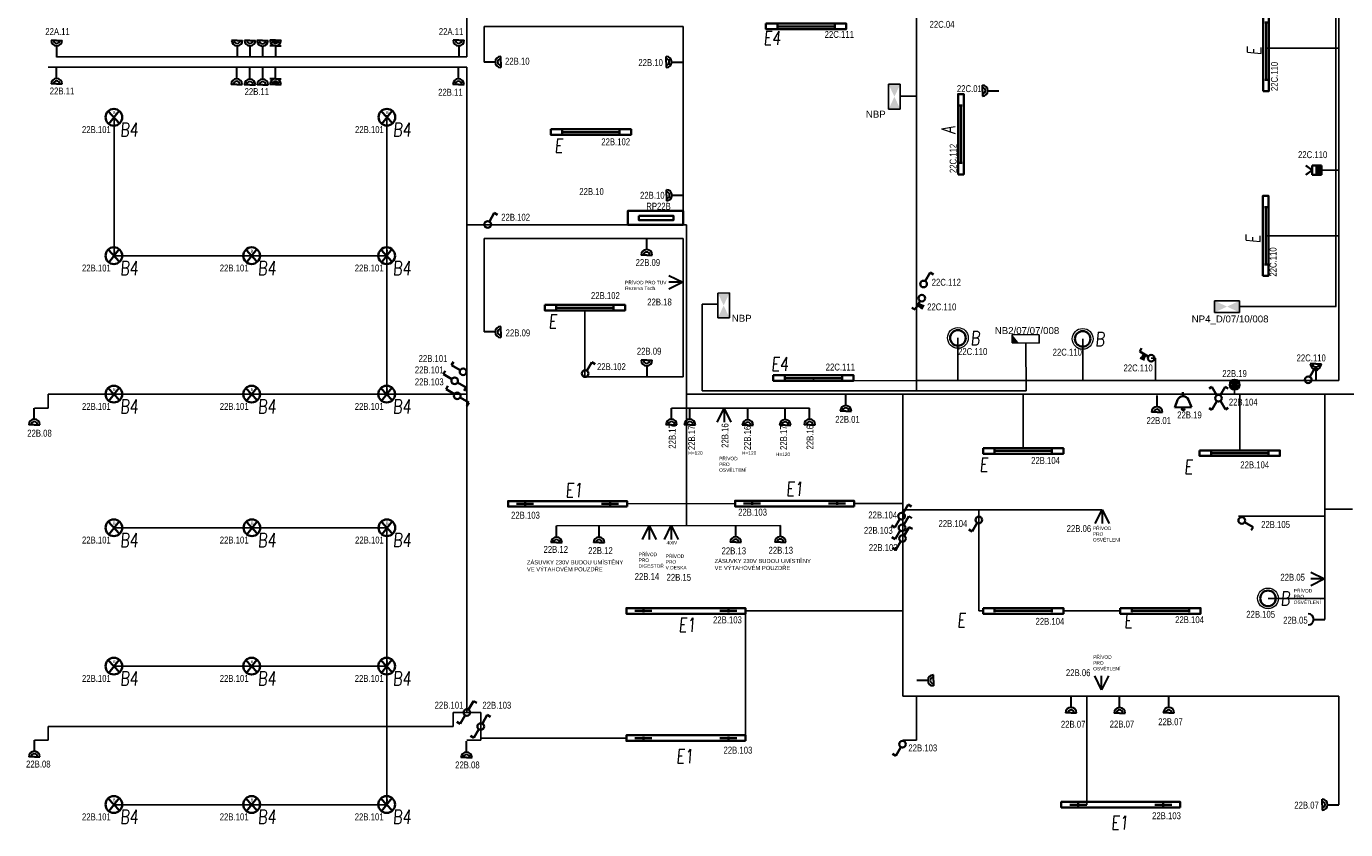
# Model space of a CAD drawing. Header units: millimetres. Extents: x 370888 to 505664, y 284292 to 447185.
# Tile 30 of 41: x 373662 to 392727, y 423841 to 435448. Entities that reach past the tile are written whole.
import ezdxf
from ezdxf.enums import TextEntityAlignment as Align

# ---------------------------------------------------------------- set-up
doc = ezdxf.new("R2010")
doc.units = ezdxf.units.MM
doc.header["$LTSCALE"] = 100
doc.layers.get('0').update_dxf_attribs({"color": 21, "linetype": 'CONTINUOUS'})
for name, color, linetype, lineweight in [('2DE_OBL', 91, 'CONTINUOUS', 35), ('2DE_OBL_L1', 91, 'CONTINUOUS', 35), ('CAT_SLN-DVOJZAS - 45', 7, 'CONTINUOUS', 30), ('CAT_SLN-DVOJZAS - 45D', 7, 'CONTINUOUS', 30), ('CAT_SLN-HL.ŽLAB', 11, 'CONTINUOUS', 200), ('CP_DETAL', 33, 'CONTINUOUS', 18), ('E_NOUZOVÉ+PP OSVĚTLENÍ', 60, 'CONTINUOUS', 25), ('E_ROZVADĚČE', 1, 'CONTINUOUS', 35), ('E_SVĚTLA POPIS', 130, 'CONTINUOUS', 30), ('E_VEDENÍ SILNOPROUD', 50, 'CONTINUOUS', 25), ('E_VEDENÍ_CBS', 214, 'CONTINUOUS', 25), ('E_VYPINACE', 170, 'CONTINUOUS', 35), ('E_ZÁSUVKY POPIS', 111, 'CONTINUOUS', 30), ('E_ZÁSUVKY.OST.+VYVODY', 11, 'CONTINUOUS', 30), ('E_ŽLABY', 40, 'CONTINUOUS', 15), ('U1 LIGHTING', 10, 'CONTINUOUS', 35), ('ZÁSUVKY POPIS', 7, 'CONTINUOUS', 30)]:
    doc.layers.add(name, color=color, linetype=linetype, lineweight=lineweight)
for name, color, linetype in [('BEZPECNOSTNE SVETLA', 80, 'CONTINUOUS'), ('Elektro rozvaděč', 1, 'CONTINUOUS'), ('GC3_MEP_E_LV_SECURITY LIGHT', 80, 'CONTINUOUS'), ('PIKTOGRAMY', 210, 'CONTINUOUS'), ('PRIPOJKA 230V', 1, 'CONTINUOUS'), ('Svetla - prepinace', 7, 'CONTINUOUS'), ('ŽLAB', 7, 'CONTINUOUS')]:
    doc.layers.add(name, color=color, linetype=linetype)
doc.styles.add('ARIAL', font='arial.ttf')
doc.styles.add('CP_ATTR', font='ROMANS.SHX')
doc.styles.add('CS-ROMANS', font='romans.shx', dxfattribs={"width": 0.75, "oblique": 5})
doc.styles.get("Standard").update_dxf_attribs({"font": 'arial.ttf'})
doc.styles.add('V+P_01_B3_E_FP_001$0$BLOCK', font='romans.shx', dxfattribs={"width": 0.8})

# ---------------------------------------------------------------- blocks, each defined once
blk = doc.blocks.new('*U28', base_point=(57391, -22719))
at = {"lineweight": 30, "ltscale": 0.1}
for p, q in [((57291, -22519), (57391, -22719)), ((57391, -22719), (57391, -22519)), ((57391, -22719), (57491, -22519))]:
    blk.add_line(p, q, dxfattribs=at)
blk = doc.blocks.new('pripojka 230V')
at = {"layer": 'PRIPOJKA 230V', "color": 1, "xscale": -1}
blk.add_blockref('*U28', (0, -2, -40), dxfattribs=at)
blk = doc.blocks.new('svetlo_bodove')
at = {"layer": '2DE_OBL_L1'}
for points in [[(-88, 90), (77, -86)], [(72, 94), (-79, -94)]]:
    blk.add_lwpolyline(points, dxfattribs=at)
blk.add_circle((-5, 2), 121, dxfattribs=at)
at = {"layer": '2DE_OBL_L1', "color": 0, "insert": (-18, 88), "char_height": 40, "attachment_point": 1}
blk.add_mtext_dynamic_manual_height_columns('{\\C256;B}', width=81.38, gutter_width=12.5, heights=[0], dxfattribs=at)
blk = doc.blocks.new('A$C3423193F')
at = {"color": 1, "linetype": 'ByBlock'}
for p, q in [((80, 240), (0, 240)), ((80, 240), (160, 240)), ((80, 160), (80, 0))]:
    blk.add_line(p, q, dxfattribs=at)
for radius in [80, 45.2]:
    blk.add_arc((80, 240), radius, 180, 0, dxfattribs=at)
blk = doc.blocks.new('*U259')
at = {"color": 0, "linetype": 'ByBlock'}
for p, q in [((24, 249.57), (96, 374.28)), ((96, 374.28), (143.56, 346.82))]:
    blk.add_line(p, q, dxfattribs=at)
blk.add_circle((0, 208), 48, dxfattribs=at)
blk = doc.blocks.new('přepinač-světla-jednoduchy')
at = {"layer": 'E_VYPINACE', "rotation": 270}
blk.add_blockref('*U259', (-204, -2), dxfattribs=at)
blk = doc.blocks.new('svetelný křížový spínač')
at = {"layer": 'E_VYPINACE', "linetype": 'ByBlock'}
for p, q in [((31, 344), (-11, 320)), ((103, 220), (31, 344)), ((151, 220), (223, 344)), ((223, 344), (264, 320)), ((31, 13), (-10, 37)), ((103, 138), (31, 13)), ((153, 141), (225, 16)), ((225, 16), (266, 40))]:
    blk.add_line(p, q, dxfattribs=at)
blk.add_circle((127, 178), 48, dxfattribs=at)
blk = doc.blocks.new('Rozvaděč')
at = {"layer": 'E_ROZVADĚČE'}
blk.add_lwpolyline([(2, 6), (802, 6), (802, 206), (2, 206), (2, 6)], dxfattribs=at)
blk.add_lwpolyline([(161, 134), (664, 134), (664, 73), (161, 73)], close=True, dxfattribs=at)
blk = doc.blocks.new('A$C1846428F')
h = blk.add_hatch(color=1)
h.dxf.hatch_style = 1
h.paths.add_polyline_path([(125, 240), (80, 240), (35, 240, 1)])
at = {"color": 1, "linetype": 'ByBlock'}
for p, q in [((80, 240), (0, 240)), ((80, 240), (160, 240)), ((80, 160), (0, 160)), ((80, 160), (80, 0)), ((80, 160), (160, 160))]:
    blk.add_line(p, q, dxfattribs=at)
for radius in [80, 45.2]:
    blk.add_arc((80, 240), radius, 180, 0, dxfattribs=at)
blk = doc.blocks.new('E')
at = {"layer": 'U1 LIGHTING', "style": 'CS-ROMANS', "oblique": 5, "width": 0.75}
blk.add_text('E', height=200, dxfattribs=at).set_placement((229480, 21709))
blk = doc.blocks.new('Světelný spínač dvojitý')
at = {"layer": 'E_VYPINACE', "linetype": 'ByBlock'}
for p, q in [((-22, 208), (5, 255)), ((102, 136), (-22, 208)), ((183, 86), (307, 14)), ((307, 14), (280, -33))]:
    blk.add_line(p, q, dxfattribs=at)
blk.add_circle((144, 112), 48, dxfattribs=at)
blk = doc.blocks.new('zasuvka_jednoducha')
at = {"color": 1, "lineweight": 30}
blk.add_line((19281, 12983), (19281, 13143), dxfattribs=at)
blk.add_arc((19281, 12903), 80, 0, 180, dxfattribs=at)
blk = doc.blocks.new('2DELLI009_CZ')
for p, q in [((-0.5, 0.1), (-0.5, -0.1)), ((-0.5, 0), (0.5, 0)), ((0.5, 0.1), (0.5, -0.1))]:
    blk.add_line(p, q)
blk.add_lwpolyline([(-0.7, 0.2), (0.7, 0.2), (0.7, -0.2), (-0.7, -0.2)], close=True)
at = {"linetype": 'ByBlock', "style": 'CP_ATTR', "flags": 9}
for tag, p in [('NAME', (-0.092, -0.018)), ('GROUP', (-0.092, -0.018)), ('NUMBER', (-0.092, -0.018)), ('PRODUCER', (-0.092, -0.018)), ('ARTICLE', (-0.092, -0.018)), ('CHARACTER', (-0.092, -0.018)), ('VOLTAGE', (-0.092, -0.019)), ('WEIGHT', (-0.092, -0.018)), ('OTHER', (-0.092, -0.018)), ('PRODUCT-TYPE', (-0.092, -0.019)), ('ORDER-NO', (-0.092, -0.019)), ('POWER', (-0.092, -0.019))]:
    blk.add_attdef(tag, text='', height=0.00005, dxfattribs=at).set_placement(p, align=Align.MIDDLE_LEFT)
blk = doc.blocks.new('2DELLI018_CZ')
for p, q in [((-0.6, 0), (-0.4, 0)), ((-0.5, 0.1), (-0.5, -0.1)), ((0.4, 0), (0.6, 0)), ((0.5, 0.1), (0.5, -0.1))]:
    blk.add_line(p, q)
blk.add_lwpolyline([(-0.7, 0.2), (0.7, 0.2), (0.7, -0.2), (-0.7, -0.2)], close=True)
at = {"linetype": 'ByBlock', "style": 'CP_ATTR', "flags": 9}
for tag, p in [('NAME', (-0.092, -0.018)), ('GROUP', (-0.092, -0.018)), ('NUMBER', (-0.092, -0.018)), ('PRODUCER', (-0.092, -0.018)), ('ARTICLE', (-0.092, -0.018)), ('CHARACTER', (-0.092, -0.018)), ('VOLTAGE', (-0.092, -0.019)), ('WEIGHT', (-0.092, -0.018)), ('OTHER', (-0.092, -0.018)), ('PRODUCT-TYPE', (-0.092, -0.019)), ('ORDER-NO', (-0.092, -0.019)), ('POWER', (-0.092, -0.019))]:
    blk.add_attdef(tag, text='', height=0.00005, dxfattribs=at).set_placement(p, align=Align.MIDDLE_LEFT)
blk = doc.blocks.new('E1')
at = {"layer": 'U1 LIGHTING', "style": 'CS-ROMANS', "oblique": 5, "width": 0.75}
blk.add_text('E1', height=200, dxfattribs=at).set_placement((229480, 21709))
blk = doc.blocks.new('2DELPH010_CZ')
blk.add_ellipse((0, 0), major_axis=(-0.053, 0.053), ratio=1, start_param=3.926991, end_param=10.210176)
at = {"layer": 'CP_DETAL'}
blk.add_ellipse((0, 0), major_axis=(-0.0707, 0.0707), ratio=1, start_param=3.926991, end_param=10.210176, dxfattribs=at)
at = {"linetype": 'ByBlock', "style": 'CP_ATTR', "flags": 9}
for tag in ['NAME', 'GROUP', 'NUMBER', 'PRODUCER', 'ARTICLE', 'PRODUCT-TYPE', 'ORDER-NO', 'CHARACTER', 'POWER', 'VOLTAGE', 'WEIGHT', 'OTHER']:
    blk.add_attdef(tag, text='', height=0.00000005, dxfattribs=at).set_placement((0, 0), align=Align.MIDDLE_LEFT)
blk = doc.blocks.new('B')
at = {"layer": 'U1 LIGHTING', "style": 'CS-ROMANS', "oblique": 5, "width": 0.75}
blk.add_text('B', height=200, dxfattribs=at).set_placement((229480, 21709))
blk = doc.blocks.new('*U30')
at = {"color": 0, "linetype": 'ByBlock'}
for p, q in [((24, 249.57), (96, 374.28)), ((96, 374.28), (143.56, 346.82))]:
    blk.add_line(p, q, dxfattribs=at)
blk.add_circle((0, 208), 48, dxfattribs=at)
blk = doc.blocks.new('prepinas-svetel-jednoduchy')
at = {"layer": 'E_VYPINACE', "rotation": 89.99999999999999}
blk.add_blockref('*U30', (208, 2), dxfattribs=at)
blk = doc.blocks.new('*U24')
at = {"color": 0, "linetype": 'ByBlock'}
for p, q in [((24, 249.57), (96, 374.28)), ((96, 374.28), (143.56, 346.82))]:
    blk.add_line(p, q, dxfattribs=at)
blk.add_circle((0, 208), 48, dxfattribs=at)
blk = doc.blocks.new('tlacitko_prepinac_svetla')
at = {"layer": 'E_VYPINACE'}
for points in [[(16875, 8774), (16940, 8744)], [(16888, 8798), (16951, 8769)], [(16930, 8722), (16960, 8787)]]:
    blk.add_lwpolyline(points, dxfattribs=at)
at = {"layer": 'E_VYPINACE', "rotation": 180}
blk.add_blockref('*U24', (16937, 9090), dxfattribs=at)
blk = doc.blocks.new('*U32', base_point=(28429, 5840))
at = {"linetype": 'ByBlock'}
blk.add_hatch(color=0, dxfattribs=at).paths.add_polyline_path([(28362, 5840), (28497, 5840), (28497, 5772), (28362, 5772)])
at = {"color": 0, "linetype": 'ByBlock'}
for p, q in [((28429, 5907), (28362, 5997)), ((28429, 5907), (28497, 5997)), ((28362, 5907), (28497, 5907)), ((28362, 5772), (28362, 5907)), ((28362, 5840), (28497, 5840)), ((28497, 5772), (28362, 5772)), ((28497, 5907), (28497, 5772))]:
    blk.add_line(p, q, dxfattribs=at)
blk = doc.blocks.new('pohybove-cidlo-svetla')
at = {"layer": 'E_VYPINACE', "rotation": 180}
blk.add_blockref('*U32', (-1, 30), dxfattribs=at)
blk = doc.blocks.new('*U48')
at = {"layer": 'GC3_MEP_E_LV_SECURITY LIGHT', "linetype": 'ByBlock'}
for p, q in [((135, 59), (-255, 61)), ((-255, 61), (-255, -59)), ((135, -61), (135, 59)), ((-255, -59), (135, -61))]:
    blk.add_line(p, q, dxfattribs=at)
at = {"layer": 'GC3_MEP_E_LV_SECURITY LIGHT'}
blk.add_solid([(-255, 61), (-255, -59), (-158, -60)], dxfattribs=at)
at = {"layer": 'BEZPECNOSTNE SVETLA', "style": 'ARIAL'}
blk.add_attdef('BEZ.SV', (52, -54), '', height=100, dxfattribs=at)
blk = doc.blocks.new('V+P_01_B3_E_FP_001$0$E-LI-35')
at = {"layer": 'E_NOUZOVÉ+PP OSVĚTLENÍ', "linetype": 'ByBlock'}
for p, q in [((-10.9, -1.9), (10.9, -1.9)), ((-10.9, -12.1), (-10.9, -1.9)), ((10.9, -1.9), (10.9, -12.1)), ((-10.9, -12.1), (10.9, -12.1))]:
    blk.add_line(p, q, dxfattribs=at)
at = {"layer": 'E_NOUZOVÉ+PP OSVĚTLENÍ'}
blk.add_solid([(-10.9, -12.1), (-10.9, -1.9), (10.9, -1.9), (10.9, -12.1)], dxfattribs=at)
at = {"layer": 'E_NOUZOVÉ+PP OSVĚTLENÍ', "style": 'V+P_01_B3_E_FP_001$0$BLOCK', "width": 0.8, "flags": 8}
for tag, p in [('DIVERS.1', (-17.9, -2.1)), ('DIVERS.2', (-16.4, -12))]:
    blk.add_attdef(tag, text='', height=7.25, dxfattribs=at).set_placement(p, align=Align.RIGHT)
at = {"layer": 'E_NOUZOVÉ+PP OSVĚTLENÍ', "style": 'V+P_01_B3_E_FP_001$0$BLOCK', "width": 0.8}
for tag, p, height, flags in [('BLOCKNAME', (-6.8, -1.4), 2.54, 3), ('LEISTUNG', (13.3, -12), 7.25, 8)]:
    blk.add_attdef(tag, p, '', height=height, dxfattribs=dict(at, flags=flags))
blk.add_attdef('STROMKREIS', text='', height=7.25, dxfattribs=at).set_placement((-11.8, -23.8), align=Align.BOTTOM_CENTER)
blk = doc.blocks.new('*U49')
at = {"layer": 'GC3_MEP_E_LV_SECURITY LIGHT', "xscale": 16.54563019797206, "yscale": 16.54563022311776, "zscale": 16.54563022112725}
blk.add_blockref('V+P_01_B3_E_FP_001$0$E-LI-35', (0, 116), dxfattribs=at)
at = {"layer": 'PIKTOGRAMY', "style": 'ARIAL'}
blk.add_attdef('PIKTOGRAM', (162, -40), '', height=100, dxfattribs=at)
blk = doc.blocks.new('*U61')
at = {"layer": 'GC3_MEP_E_LV_SECURITY LIGHT', "xscale": 16.54563019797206, "yscale": 16.54563022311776, "zscale": 16.54563022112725, "rotation": 270.2193183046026}
blk.add_blockref('V+P_01_B3_E_FP_001$0$E-LI-35', (116, 0), dxfattribs=at)
at = {"layer": 'PIKTOGRAMY', "style": 'ARIAL'}
blk.add_attdef('PIKTOGRAM', (162, -40), '', height=100, dxfattribs=at)
blk = doc.blocks.new('E4')
at = {"layer": 'U1 LIGHTING', "style": 'CS-ROMANS', "oblique": 5, "width": 0.75}
blk.add_text('E4', height=200, dxfattribs=at).set_placement((229480, 21709))
blk = doc.blocks.new('CPEL_3386')
blk.add_hatch(color=256).paths.add_polyline_path([(-0.2, 0, 1), (0.2, 0, 1)])
for radius in [0.35, 0.2]:
    blk.add_circle((0, 0), radius)
at = {"linetype": 'ByBlock', "style": 'CP_ATTR', "flags": 9}
for tag, p in [('NAME', (-0.092, -0.018)), ('GROUP', (-0.092, -0.018)), ('NUMBER', (-0.092, -0.018)), ('PRODUCER', (-0.092, -0.018)), ('ARTICLE', (-0.092, -0.018)), ('CHARACTER', (-0.092, -0.018)), ('VOLTAGE', (-0.092, -0.019)), ('WEIGHT', (-0.092, -0.018)), ('OTHER', (-0.092, -0.018)), ('PRODUCT-TYPE', (-0.092, -0.019)), ('ORDER-NO', (-0.092, -0.019)), ('POWER', (-0.092, -0.019))]:
    blk.add_attdef(tag, text='', height=0.00005, dxfattribs=at).set_placement(p, align=Align.MIDDLE_LEFT)
blk = doc.blocks.new('B4')
at = {"layer": 'U1 LIGHTING', "style": 'CS-ROMANS', "oblique": 5, "width": 0.75}
blk.add_text('B4', height=200, dxfattribs=at).set_placement((-7, 13))
blk = doc.blocks.new('CPEL_1003')
for p, q in [((0, 0), (0, -0.3)), ((-0.4, -0.55), (-0.6, -1.1)), ((0.4, -0.55), (0.6, -1.1)), ((-0.6, -1.1), (0.6, -1.1))]:
    blk.add_line(p, q)
blk.add_circle((0, -1.2), 0.1)
blk.add_arc((0, -0.745), 0.445, 25.98923, 154.01077)
at = {"linetype": 'ByBlock', "style": 'CP_ATTR', "flags": 9}
for tag, p in [('NAME', (-0.092, -0.018)), ('GROUP', (-0.092, -0.018)), ('NUMBER', (-0.092, -0.018)), ('PRODUCER', (-0.092, -0.018)), ('ARTICLE', (-0.092, -0.018)), ('CHARACTER', (-0.092, -0.018)), ('VOLTAGE', (-0.092, -0.019)), ('WEIGHT', (-0.092, -0.018)), ('OTHER', (-0.092, -0.018)), ('PRODUCT-TYPE', (-0.092, -0.019)), ('ORDER-NO', (-0.092, -0.019)), ('POWER', (-0.092, -0.019))]:
    blk.add_attdef(tag, text='', height=0.00005, dxfattribs=at).set_placement(p, align=Align.MIDDLE_LEFT)
blk = doc.blocks.new('A')
at = {"layer": 'U1 LIGHTING', "style": 'CS-ROMANS', "oblique": 5, "width": 0.75}
blk.add_text('A', height=200, dxfattribs=at).set_placement((229480, 21709))

msp = doc.modelspace()

# ---------------------------------------------------------------- linework, layer by layer
at = {"layer": 'E_VEDENÍ SILNOPROUD'}
for p, q in [((392627, 437916), (392627, 430332)), ((380027, 435007), (380027, 437382)), ((380277, 434932), (380277, 435447)), ((380277, 435447), (383152, 435447)), ((383152, 435447), (383152, 432782)), ((392627, 435132), (391577, 435132)), ((374099, 435007), (380027, 435007)), ((373977, 434857), (380027, 434857)), ((380027, 430132), (380027, 434857)), ((374931, 434132), (374931, 432132)), ((378873, 430132), (378873, 434163)), ((392376, 433368), (392627, 433368)), ((382352, 432582), (380027, 432582)), ((383152, 432582), (383202, 432582)), ((383202, 432582), (383202, 428232)), ((391572, 432421), (392627, 432421)), ((380277, 431032), (380277, 432382)), ((380277, 432382), (383152, 432382)), ((383152, 432382), (383152, 430382)), ((374931, 432132), (378873, 432132)), ((381734, 430382), (381733, 431343)), ((387124, 430946), (387124, 430332)), ((388927, 430932), (388927, 430332)), ((389977, 430654), (389917, 430654)), ((389977, 430332), (389977, 430654)), ((383152, 430382), (381734, 430382)), ((385035, 430366), (385035, 430326)), ((385035, 430326), (386527, 430332)), ((388927, 430332), (386527, 430332)), ((388927, 430332), (389977, 430332)), ((389977, 430332), (392627, 430332)), ((373977, 429932), (373977, 430132)), ((373977, 430132), (374931, 430132)), ((374931, 430132), (378873, 430132)), ((378873, 430132), (380027, 430132)), ((380027, 430132), (380027, 425532)), ((391122, 430132), (383202, 430132)), ((386327, 425767), (386327, 430132)), ((388069, 429352), (388069, 430132)), ((391122, 430132), (391122, 430300)), ((392427, 430132), (391127, 430132)), ((391197, 429320), (391197, 430132)), ((394874, 430132), (392427, 430132)), ((392427, 428470), (392427, 430132)), ((373777, 429932), (373977, 429932)), ((382984, 429932), (384980, 429932)), ((382342, 428549), (383904, 428552)), ((385624, 428552), (386327, 428552)), ((389209, 428463, -40), (386327, 428463)), ((387427, 428470), (387427, 427001)), ((392427, 428470), (392427, 426878)), ((392827, 428470), (392427, 428470)), ((378873, 424201), (378873, 428232)), ((381323, 428228), (384558, 428234)), ((391177, 428370), (392426, 428370)), ((374931, 428201), (378873, 428201)), ((391605, 427182), (392427, 427182)), ((386327, 427001), (384053, 427001)), ((384053, 427001), (384053, 425163)), ((387427, 427001), (387489, 427001)), ((388649, 427001), (389477, 427001)), ((374931, 426201), (378873, 426201)), ((390171, 425767), (386327, 425767)), ((386527, 425132), (386527, 425770)), ((388985, 424201), (388985, 425767)), ((392627, 425770), (390171, 425767)), ((392627, 424201), (392627, 425770)), ((380227, 425532), (379827, 425532)), ((379827, 425532), (379827, 425332)), ((380227, 425163), (380227, 425532)), ((373977, 425132), (373977, 425332)), ((373977, 425332), (379827, 425332)), ((382333, 425163), (380227, 425163)), ((380227, 425132), (380227, 425163)), ((373777, 425132), (373977, 425132)), ((380027, 425132), (380227, 425132)), ((386327, 425132), (386527, 425132)), ((374931, 424201), (378873, 424201))]:
    msp.add_line(p, q, dxfattribs=at)
at = {"layer": 'E_VEDENÍ_CBS'}
for p, q in [((386526, 430178), (386527, 439732)), ((392583, 431398), (392583, 439732)), ((386287, 434438), (386530, 434438)), ((383426, 431433), (383654, 431433)), ((383426, 431433), (383426, 430183)), ((391193, 431398), (392527, 431398)), ((392527, 431398), (392590, 431398)), ((392627, 431398), (392627, 431398)), ((388104, 430872), (388108, 430183)), ((388108, 430183), (383426, 430183))]:
    msp.add_line(p, q, dxfattribs=at)

# ---------------------------------------------------------------- block references
for name, p in [('svetlo_bodove', (374931, 434132)), ('svetlo_bodove', (378877, 434133)), ('svetlo_bodove', (374931, 432132)), ('svetlo_bodove', (376922, 432132)), ('svetlo_bodove', (378873, 432132)), ('svetlo_bodove', (374931, 430132)), ('svetlo_bodove', (376922, 430132)), ('svetlo_bodove', (378873, 430132)), ('E1', (151969, 406938)), ('E1', (155159, 406956)), ('svetlo_bodove', (374931, 428201)), ('svetlo_bodove', (376926, 428201)), ('svetlo_bodove', (378877, 428201)), ('přepinač-světla-jednoduchy', (391221, 428311)), ('E1', (153604, 404992)), ('svetlo_bodove', (374931, 426201)), ('svetlo_bodove', (376922, 426201)), ('svetlo_bodove', (378873, 426201)), ('E1', (153571, 403093)), ('svetlo_bodove', (374931, 424201)), ('svetlo_bodove', (376922, 424201)), ('svetlo_bodove', (378873, 424201)), ('E1', (159855, 402132))]:
    msp.add_blockref(name, p)
for name, p, rotation in [('přepinač-světla-jednoduchy', (380326, 432582), 89.99999999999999), ('přepinač-světla-jednoduchy', (379976, 430455), 180), ('přepinač-světla-jednoduchy', (381734, 430426), 89.99999999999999), ('Světelný spínač dvojitý', (379995, 430438), 180), ('Světelný spínač dvojitý', (380033, 430221), 180), ('přepinač-světla-jednoduchy', (387427, 428319), 270), ('Světelný spínač dvojitý', (379915, 425676), 270), ('Světelný spínač dvojitý', (380115, 425476), 270), ('přepinač-světla-jednoduchy', (386326, 425078), 270)]:
    msp.add_blockref(name, p, dxfattribs=dict(rotation=rotation))
at = {"layer": '2DE_OBL', "xscale": 1500, "yscale": 1500, "zscale": 252.5252525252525}
for p in [(387124, 430946), (388927, 430932), (391605, 427182)]:
    msp.add_blockref('2DELPH010_CZ', p, dxfattribs=at)
at = {"layer": '2DE_OBL', "xscale": 1228.571428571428, "yscale": 200, "zscale": 1000, "rotation": 180}
for p in [(381482, 428549), (384764, 428552), (383193, 427001), (383193, 425163), (389477, 424201)]:
    msp.add_blockref('2DELLI018_CZ', p, dxfattribs=at)
at = {"layer": '2DE_OBL_L1', "xscale": 828.5714285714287, "yscale": 200, "zscale": 1000, "rotation": 90}
for p in [(391577, 435091), (387167, 433889), (391572, 432421)]:
    msp.add_blockref('2DELLI009_CZ', p, dxfattribs=at)
at = {"layer": '2DE_OBL_L1', "xscale": 828.5714285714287, "yscale": 200, "zscale": 1000}
for p in [(384929, 435448), (381820, 433921), (381733, 431383), (385035, 430366), (388069, 429312), (391197, 429280), (388069, 427001), (390050, 427001)]:
    msp.add_blockref('2DELLI009_CZ', p, dxfattribs=at)
at = {"layer": 'CAT_SLN-DVOJZAS - 45'}
for p in [(374019, 435005), (376627, 435006), (376813, 435005), (376994, 435003), (379830, 435007), (382547, 430382), (392216, 430332)]:
    msp.add_blockref('A$C3423193F', p, dxfattribs=at)
for p, rotation in [((380277, 435012), 270), ((383148, 434852), 89.99999999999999), ((374178, 434856), 180), ((376781, 434850), 180), ((376971, 434845), 180), ((377157, 434845), 180), ((379986, 434850), 180), ((387717, 434438), 89.99999999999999), ((383152, 432928), 89.99999999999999), ((382707, 432382), 180), ((380277, 431112), 270), ((385584, 430128), 180), ((390082, 430112), 180), ((373856, 429931), 180), ((383064, 429932), 180), ((383329, 429932), 180), ((384167, 429923), 180), ((384707, 429926), 180), ((385060, 429932), 180), ((381403, 428228), 180), ((382017, 428228), 180), ((383992, 428233), 180), ((384638, 428234), 180), ((386529, 426076), 270), ((388839, 425767), 180), ((389541, 425764), 180), ((390251, 425767), 180), ((373857, 425132), 180), ((380102, 425121), 180), ((392627, 424121), 89.99999999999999)]:
    msp.add_blockref('A$C3423193F', p, dxfattribs=dict(at, rotation=rotation))
at = {"layer": 'CAT_SLN-DVOJZAS - 45D'}
msp.add_blockref('A$C1846428F', (377182, 435007), dxfattribs=at)
at = {"layer": 'CAT_SLN-DVOJZAS - 45D', "rotation": 180}
msp.add_blockref('A$C1846428F', (377342, 434849), dxfattribs=at)
at = {"layer": 'CAT_SLN-HL.ŽLAB', "color": 1, "rotation": 270}
msp.add_blockref('zasuvka_jednoducha', (379283, 446159), dxfattribs=at)
at = {"layer": 'E_NOUZOVÉ+PP OSVĚTLENÍ'}
ref = msp.add_blockref('*U61', (386206, 434432), dxfattribs=at)
ref.add_attrib('PIKTOGRAM', 'NBP', (385793, 434129), dxfattribs={"height": 100, "style": 'ARIAL'})
ref = msp.add_blockref('*U61', (383738, 431415), dxfattribs=at)
ref.add_attrib('PIKTOGRAM', 'NBP', (383855, 431180), dxfattribs={"height": 100, "style": 'ARIAL'})
ref = msp.add_blockref('*U49', (391013, 431398), dxfattribs=at)
ref.add_attrib('PIKTOGRAM', 'NP4_D/07/10/008', (390502, 431170), dxfattribs={"height": 100, "style": 'ARIAL'})
ref = msp.add_blockref('*U48', (388164, 430932), dxfattribs=at)
ref.add_attrib('BEZ.SV', 'NB2/07/07/008', (387656, 431002), dxfattribs={"layer": 'BEZPECNOSTNE SVETLA', "height": 100, "style": 'ARIAL'})
at = {"layer": 'E_VEDENÍ SILNOPROUD'}
for p in [(375020, 433842), (378965, 433843), (375020, 431842), (377011, 431842), (378962, 431842), (375020, 429842), (377011, 429842), (378962, 429842), (375020, 427911), (377011, 427911), (378965, 427912), (375020, 425911), (377011, 425911), (378962, 425911), (375020, 423911), (377011, 423911), (378962, 423911)]:
    msp.add_blockref('B4', p, dxfattribs=at)
at = {"layer": 'E_VEDENÍ_CBS', "rotation": 90}
msp.add_blockref('A', (408794, 204413), dxfattribs=at)
at = {"layer": 'E_VYPINACE', "rotation": 270}
msp.add_blockref('prepinas-svetel-jednoduchy', (392185, 430341), dxfattribs=at)
at = {"layer": 'E_VYPINACE', "xscale": 200, "yscale": 200, "zscale": 200}
msp.add_blockref('CPEL_3386', (391122, 430270), dxfattribs=at)
at = {"layer": 'E_VYPINACE', "xscale": 200, "yscale": 200, "zscale": 200, "rotation": 0.963310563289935}
msp.add_blockref('CPEL_1003', (390376, 430162), dxfattribs=at)
at = {"layer": 'E_ZÁSUVKY.OST.+VYVODY', "color": 1}
msp.add_blockref('tlacitko_prepinac_svetla', (369666, 422639), dxfattribs=at)
at = {"layer": 'E_ZÁSUVKY.OST.+VYVODY', "color": 1, "rotation": 270}
msp.add_blockref('tlacitko_prepinac_svetla', (381035, 447590), dxfattribs=at)
at = {"layer": 'E_ŽLABY'}
for name, p in [('E4', (154833, 413471)), ('B', (157824, 409134)), ('B', (159627, 409120)), ('E4', (154944, 408760)), ('B', (162305, 405371))]:
    msp.add_blockref(name, p, dxfattribs=at)
at = {"layer": 'Elektro rozvaděč'}
msp.add_blockref('Rozvaděč', (382350, 432576), dxfattribs=at)
at = {"layer": 'Svetla - prepinace'}
msp.add_blockref('svetelný křížový spínač', (390764, 429896), dxfattribs=at)
at = {"layer": 'Svetla - prepinace', "rotation": 270}
for p in [(386198, 428515), (386204, 428347), (386211, 428191)]:
    msp.add_blockref('Světelný spínač dvojitý', p, dxfattribs=at)
at = {"layer": 'U1 LIGHTING', "rotation": 90}
for p in [(413216, 205552), (413199, 202834)]:
    msp.add_blockref('E', p, dxfattribs=at)
at = {"layer": 'U1 LIGHTING'}
for p in [(151812, 411915), (151725, 409376), (157956, 407306), (160913, 407274), (157631, 405058), (160043, 405047)]:
    msp.add_blockref('E', p, dxfattribs=at)
at = {"layer": 'ŽLAB'}
for name, p, rotation in [('pohybove-cidlo-svetla', (392278, 433367), 269.9999999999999), ('pripojka 230V', (383146, 431750, 40), 89.99999999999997), ('prepinas-svetel-jednoduchy', (386626, 431725), 270), ('pripojka 230V', (383744, 429926), 180), ('pripojka 230V', (389209, 428461), 180), ('pripojka 230V', (382664, 428230), 180), ('pripojka 230V', (382982, 428232), 180), ('pripojka 230V', (392421, 427463), 89.99999999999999)]:
    msp.add_blockref(name, p, dxfattribs=dict(at, rotation=rotation))
msp.add_blockref('pripojka 230V', (389201, 425864), dxfattribs=at)

# ---------------------------------------------------------------- texts
at = {"layer": 'E_SVĚTLA POPIS', "width": 0.8}
for s, p in [('22C.111', (385198, 435282)), ('22B.101', (374465, 433906)), ('22B.101', (378411, 433907)), ('22B.102', (381970, 433730)), ('22C.110', (392039, 433544)), ('22B.102', (380524, 432640)), ('22B.101', (374465, 431906)), ('22B.101', (376456, 431906)), ('22B.101', (378407, 431906)), ('22C.112', (386745, 431700)), ('22B.102', (381821, 431508)), ('22C.110', (386679, 431344)), ('22B.101', (379330, 430599)), ('22C.110', (387126, 430699)), ('22C.110', (388493, 430690)), ('22C.110', (392018, 430607)), ('22B.101', (379275, 430434)), ('22B.102', (381908, 430480)), ('22C.111', (385213, 430475)), ('22C.110', (389517, 430462)), ('22B.103', (379275, 430261)), ('22B.101', (374465, 429906)), ('22B.101', (376456, 429906)), ('22B.101', (378407, 429906)), ('22B.104', (391039, 429969)), ('22B.104', (388182, 429125)), ('22B.104', (391205, 429062)), ('22B.103', (380666, 428334)), ('22B.103', (383948, 428378)), ('22B.104', (385829, 428337)), ('22B.103', (385765, 428115)), ('22B.104', (386843, 428214)), ('22B.105', (391506, 428200)), ('22B.101', (374465, 427975)), ('22B.101', (376456, 427975)), ('22B.101', (378411, 427975)), ('22B.103', (385836, 427866)), ('22B.103', (383585, 426822)), ('22B.104', (388245, 426800)), ('22B.104', (390263, 426824)), ('22B.105', (391291, 426902)), ('22B.101', (374465, 425975)), ('22B.101', (376456, 425975)), ('22B.101', (378407, 425975)), ('22B.101', (379561, 425589)), ('22B.103', (380252, 425588)), ('22B.103', (383736, 424939)), ('22B.103', (386408, 424971)), ('22B.101', (374465, 423975)), ('22B.101', (376456, 423975)), ('22B.101', (378407, 423975)), ('22B.103', (389930, 423991))]:
    msp.add_text(s, height=100, dxfattribs=at).set_placement(p)
for s, p in [('22C.110', (391747, 434513)), ('22C.112', (387105, 433328)), ('22C.110', (391728, 431832))]:
    msp.add_text(s, height=100, rotation=90, dxfattribs=at).set_placement(p)
at = {"layer": 'E_ZÁSUVKY POPIS', "width": 0.8}
for s, p in [('22C.04', (386714, 435427, -40)), ('22A.11', (373935, 435323)), ('22A.11', (379622, 435323)), ('22B.10', (380579, 434895)), ('22B.10', (382506, 434875)), ('22B.11', (373999, 434464)), ('22B.11', (376815, 434455)), ('22B.11', (379612, 434446)), ('22C.01', (387109, 434498)), ('22B.10', (381652, 433011)), ('22B.10', (382530, 432957)), ('22B.09', (382466, 431986)), ('22B.18', (382634, 431415)), ('22B.09', (380588, 430969)), ('22B.09', (382484, 430704)), ('22B.19', (390945, 430381)), ('22B.01', (385351, 429719)), ('22B.01', (389849, 429702)), ('22B.19', (390293, 429783)), ('22B.08', (373674, 429519)), ('22B.06', (388695, 428141)), ('22B.12', (381135, 427840)), ('22B.12', (381781, 427823)), ('22B.13', (383708, 427819)), ('22B.13', (384387, 427827)), ('22B.14', (382453, 427448)), ('22B.15', (382913, 427436)), ('22B.05', (391784, 427437)), ('22B.05', (391824, 426817)), ('22B.06', (388685, 426058)), ('22B.07', (388612, 425313)), ('22B.07', (389317, 425316)), ('22B.07', (390019, 425349)), ('22B.08', (373657, 424738)), ('22B.08', (379858, 424725)), ('22B.07', (391985, 424144))]:
    msp.add_text(s, height=100, dxfattribs=at).set_placement(p)
for s, p in [('22B.17', (383045, 429345)), ('22B.17', (383326, 429325)), ('22B.16', (383808, 429358)), ('22B.16', (384132, 429323)), ('22B.17', (384654, 429327)), ('22B.16', (385036, 429334))]:
    msp.add_text(s, height=100, rotation=90, dxfattribs=at).set_placement(p)
at = {"layer": 'Elektro rozvaděč', "width": 0.8}
msp.add_text('RP22B', height=100, dxfattribs=at).set_placement((382620, 432799))
at = {"layer": 'PRIPOJKA 230V', "insert": (382913, 428009), "char_height": 46.9, "attachment_point": 1}
msp.add_mtext_dynamic_manual_height_columns('400V', width=227.14, gutter_width=12.5, heights=[0], dxfattribs=at)
at = {"layer": 'ZÁSUVKY POPIS', "char_height": 50, "attachment_point": 1}
for s, width, heights, insert in [('PŘÍVOD PRO TUV Rezerva Tech.', 705.13, [395], (382314, 431771, 40)), ('H=120', 210, [0], (383227, 429307)), ('PŘÍVOD PRO OSVĚLTENÍ', 210, [0], (383673, 429228)), ('H=120', 210, [0], (384003, 429307)), ('H=120', 210, [0], (384492, 429289)), ('PŘÍVOD PRO OSVĚTLENÍ', 210, [0], (389074, 428220)), ('PŘÍVOD PRO DIGESTOŘ', 210, [0], (382509, 427842)), ('PŘÍVOD PRO V.DESKA', 210, [0], (382900, 427817)), ('PŘÍVOD PRO OSVĚTLENÍ', 210, [0], (391976, 427317)), ('PŘÍVOD PRO OSVĚTLENÍ', 210, [0], (389078, 426358))]:
    msp.add_mtext_dynamic_manual_height_columns(s, width=width, gutter_width=12.5, heights=heights, dxfattribs=dict(at, insert=insert))
at = {"layer": 'ZÁSUVKY POPIS', "color": 1, "char_height": 60, "attachment_point": 1}
for insert in [(380895, 427733), (383607, 427752)]:
    msp.add_mtext_dynamic_manual_height_columns('ZÁSUVKY 230V BUDOU UMÍSTĚNY \\PVE VÝTAHOVÉM POUZDŘE', width=1477, gutter_width=12.5, heights=[0], dxfattribs=dict(at, insert=insert))

doc.saveas('drawing.dxf')
